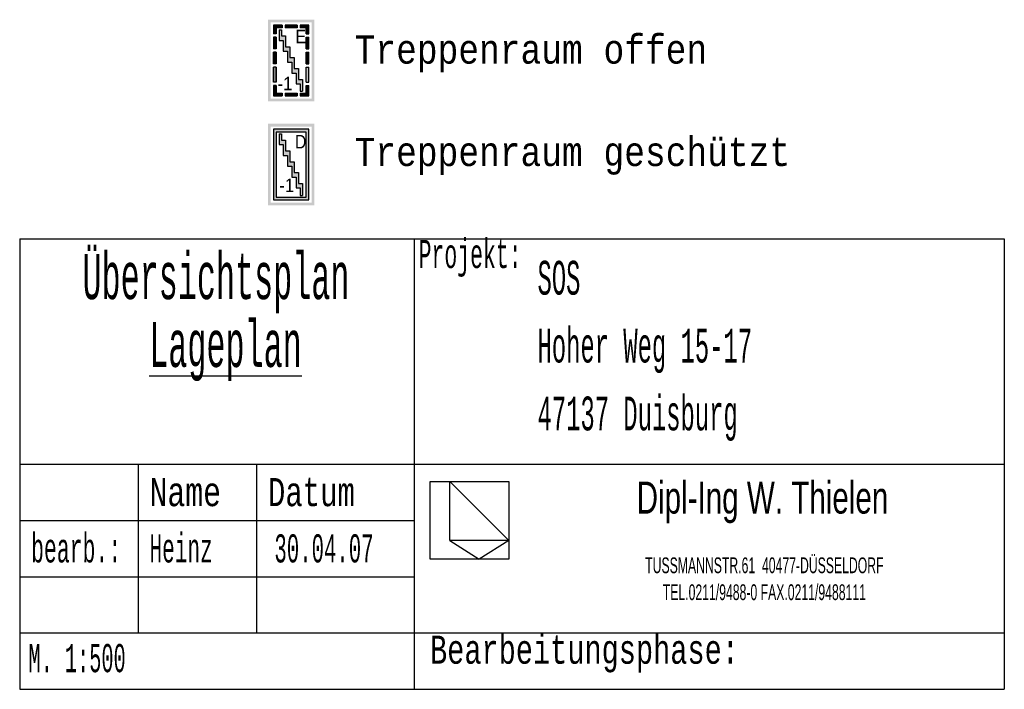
# Model space of a CAD drawing. Header units: metres. Extents: x -8 to 94, y -25 to 76.
# Tile 1 of 5: x -5.3581 to -5.2706, y -5.0678 to -5.0084. Entities that reach past the tile are written whole.
import ezdxf

# ---------------------------------------------------------------- set-up
doc = ezdxf.new("R2010")
doc.units = ezdxf.units.M
doc.linetypes.add('AUSGEZOGEN', pattern=[0])
doc.linetypes.add('LINIE_9', pattern=[0.0003, 0, -0.0003])
doc.layers.add('XR$2$STANDARD', color=7, linetype='Continuous', lineweight=25)
doc.layers.add('XR$2$WAENDE', color=7, linetype='Continuous', lineweight=13)
doc.styles.add('ARIAL', font='ARIAL.TTF')
doc.styles.add('LUCIDACONSOLE', font='LUCON.TTF')

msp = doc.modelspace()

# ---------------------------------------------------------------- hatches: boundary and pattern name
at = {"layer": 'XR$2$STANDARD', "linetype": 'LINIE_9', "lineweight": 140}
h = msp.add_hatch(color=1, dxfattribs=at)
h.paths.add_polyline_path([(-5.331904, -5.008377), (-5.336032, -5.008377), (-5.336032, -5.015625), (-5.331904, -5.015625)])
h.paths.add_polyline_path([(-5.335788, -5.008621), (-5.332148, -5.008621), (-5.332148, -5.015381), (-5.335788, -5.015381)], flags=16)
at = {"layer": 'XR$2$STANDARD', "linetype": 'AUSGEZOGEN', "lineweight": 25}
for points in [[(-5.335301, -5.00963), (-5.335544, -5.00963), (-5.335544, -5.008865), (-5.334779, -5.008865), (-5.334779, -5.009108), (-5.335301, -5.009108)], [(-5.333968, -5.009108), (-5.334494, -5.009108), (-5.334494, -5.008865), (-5.333968, -5.008865)], [(-5.335301, -5.010967), (-5.335544, -5.010967), (-5.335544, -5.009915), (-5.335301, -5.009915)], [(-5.335301, -5.012001), (-5.335544, -5.012001), (-5.335544, -5.011252), (-5.335301, -5.011252)]]:
    msp.add_hatch(color=0, dxfattribs=at).paths.add_polyline_path(points, flags=16)
at = {"layer": 'XR$2$STANDARD', "linetype": 'AUSGEZOGEN', "lineweight": 50}
for points in [[(-5.33505, -5.01022), (-5.334669, -5.01022), (-5.334669, -5.011184), (-5.334288, -5.011184), (-5.334288, -5.012148), (-5.333968, -5.012148), (-5.333968, -5.011747), (-5.334081, -5.011747), (-5.334081, -5.010783), (-5.334462, -5.010783), (-5.334462, -5.009819), (-5.334843, -5.009819), (-5.334843, -5.00927), (-5.33505, -5.00927)], [(-5.333908, -5.013112), (-5.333527, -5.013112), (-5.333527, -5.014076), (-5.33316, -5.014076), (-5.33316, -5.014737), (-5.332953, -5.014737), (-5.332953, -5.013675), (-5.33332, -5.013675), (-5.33332, -5.012711), (-5.333701, -5.012711), (-5.333701, -5.011747), (-5.333968, -5.011747), (-5.333968, -5.012148), (-5.333908, -5.012148)], [(-5.33505, -5.019461), (-5.334669, -5.019461), (-5.334669, -5.020426), (-5.334288, -5.020426), (-5.334288, -5.02139), (-5.333968, -5.02139), (-5.333968, -5.020989), (-5.334081, -5.020989), (-5.334081, -5.020025), (-5.334462, -5.020025), (-5.334462, -5.019061), (-5.334843, -5.019061), (-5.334843, -5.018512), (-5.33505, -5.018512)], [(-5.333908, -5.022354), (-5.333527, -5.022354), (-5.333527, -5.023318), (-5.33316, -5.023318), (-5.33316, -5.023978), (-5.332953, -5.023978), (-5.332953, -5.022917), (-5.33332, -5.022917), (-5.33332, -5.021953), (-5.333701, -5.021953), (-5.333701, -5.020989), (-5.333968, -5.020989), (-5.333968, -5.02139), (-5.333908, -5.02139)]]:
    msp.add_hatch(color=0, dxfattribs=at).paths.add_polyline_path(points)
at = {"layer": 'XR$2$STANDARD', "linetype": 'AUSGEZOGEN', "lineweight": 25}
for points in [[(-5.333968, -5.009108), (-5.333442, -5.009108), (-5.333442, -5.008865), (-5.333968, -5.008865)], [(-5.332636, -5.00963), (-5.332392, -5.00963), (-5.332392, -5.008865), (-5.333157, -5.008865), (-5.333157, -5.009108), (-5.332636, -5.009108)], [(-5.332636, -5.010967), (-5.332392, -5.010967), (-5.332392, -5.009915), (-5.332636, -5.009915)], [(-5.332636, -5.012001), (-5.332392, -5.012001), (-5.332392, -5.011252), (-5.332636, -5.011252)], [(-5.335301, -5.012001), (-5.335544, -5.012001), (-5.335544, -5.012304), (-5.335301, -5.012304)], [(-5.335301, -5.012589), (-5.335544, -5.012589), (-5.335544, -5.013926), (-5.335301, -5.013926)], [(-5.332636, -5.012304), (-5.332392, -5.012304), (-5.332392, -5.012001), (-5.332636, -5.012001)], [(-5.332392, -5.012589), (-5.332636, -5.012589), (-5.332636, -5.013926), (-5.332392, -5.013926)], [(-5.335544, -5.015137), (-5.334779, -5.015137), (-5.334779, -5.014893), (-5.335301, -5.014893), (-5.335301, -5.01421), (-5.335544, -5.01421)], [(-5.333157, -5.015137), (-5.332392, -5.015137), (-5.332392, -5.01421), (-5.332636, -5.01421), (-5.332636, -5.014893), (-5.333157, -5.014893)], [(-5.334494, -5.015137), (-5.333968, -5.015137), (-5.333968, -5.014893), (-5.334494, -5.014893)], [(-5.333968, -5.014893), (-5.333968, -5.015137), (-5.333442, -5.015137), (-5.333442, -5.014893)], [(-5.333968, -5.018106), (-5.335544, -5.018106), (-5.335544, -5.021243), (-5.335301, -5.021243), (-5.335301, -5.01835), (-5.333968, -5.01835)], [(-5.332636, -5.01835), (-5.332636, -5.021243), (-5.332392, -5.021243), (-5.332392, -5.018106), (-5.333968, -5.018106), (-5.333968, -5.01835)], [(-5.335544, -5.021243), (-5.335544, -5.024379), (-5.333968, -5.024379), (-5.333968, -5.024135), (-5.335301, -5.024135), (-5.335301, -5.021243)], [(-5.332636, -5.024135), (-5.333968, -5.024135), (-5.333968, -5.024379), (-5.332392, -5.024379), (-5.332392, -5.021243), (-5.332636, -5.021243)]]:
    msp.add_hatch(color=0, dxfattribs=at).paths.add_polyline_path(points)
at = {"layer": 'XR$2$STANDARD', "linetype": 'LINIE_9', "lineweight": 140}
h = msp.add_hatch(color=1, dxfattribs=at)
h.paths.add_polyline_path([(-5.331904, -5.017619), (-5.336032, -5.017619), (-5.336032, -5.024866), (-5.331904, -5.024866)])
h.paths.add_polyline_path([(-5.335788, -5.017863), (-5.332148, -5.017863), (-5.332148, -5.024623), (-5.335788, -5.024623)], flags=16)

# ---------------------------------------------------------------- linework, layer by layer
at = {"layer": 'XR$2$STANDARD', "color": 0, "linetype": 'AUSGEZOGEN', "lineweight": 25}
for p, q in [((-5.334779, -5.008865), (-5.335544, -5.008865)), ((-5.335544, -5.008865), (-5.335544, -5.00963)), ((-5.334779, -5.009108), (-5.335301, -5.009108)), ((-5.335301, -5.009108), (-5.335301, -5.00963)), ((-5.334843, -5.00927), (-5.334843, -5.009819)), ((-5.334779, -5.008865), (-5.334779, -5.009108)), ((-5.333442, -5.008865), (-5.334494, -5.008865)), ((-5.334494, -5.008865), (-5.334494, -5.009108)), ((-5.333442, -5.009108), (-5.334494, -5.009108)), ((-5.333442, -5.008865), (-5.333442, -5.009108)), ((-5.332392, -5.008865), (-5.333157, -5.008865)), ((-5.333157, -5.008865), (-5.333157, -5.009108)), ((-5.332636, -5.009108), (-5.333157, -5.009108)), ((-5.332636, -5.00963), (-5.332636, -5.009108)), ((-5.332392, -5.00963), (-5.332392, -5.008865)), ((-5.335301, -5.00963), (-5.335544, -5.00963)), ((-5.335301, -5.009915), (-5.335544, -5.009915)), ((-5.335544, -5.009915), (-5.335544, -5.010967)), ((-5.335301, -5.009915), (-5.335301, -5.010967)), ((-5.332636, -5.00963), (-5.332392, -5.00963)), ((-5.332636, -5.010967), (-5.332636, -5.009915)), ((-5.332636, -5.009915), (-5.332392, -5.009915)), ((-5.332392, -5.010967), (-5.332392, -5.009915)), ((-5.335301, -5.010967), (-5.335544, -5.010967)), ((-5.332636, -5.010967), (-5.332392, -5.010967)), ((-5.335301, -5.011252), (-5.335544, -5.011252)), ((-5.335544, -5.012304), (-5.335544, -5.011252)), ((-5.335544, -5.011252), (-5.335544, -5.012304)), ((-5.335301, -5.012304), (-5.335301, -5.011252)), ((-5.335301, -5.011252), (-5.335301, -5.012304)), ((-5.332636, -5.011252), (-5.332392, -5.011252)), ((-5.332636, -5.012304), (-5.332636, -5.011252)), ((-5.332392, -5.012304), (-5.332392, -5.011252)), ((-5.335301, -5.012304), (-5.335544, -5.012304)), ((-5.335301, -5.012589), (-5.335544, -5.012589)), ((-5.335544, -5.013926), (-5.335544, -5.012589)), ((-5.335544, -5.012589), (-5.335544, -5.013926)), ((-5.335301, -5.013926), (-5.335301, -5.012589)), ((-5.335301, -5.012589), (-5.335301, -5.013926)), ((-5.332636, -5.012304), (-5.332392, -5.012304)), ((-5.332636, -5.012589), (-5.332392, -5.012589)), ((-5.332636, -5.013926), (-5.332636, -5.012589)), ((-5.332392, -5.013926), (-5.332392, -5.012589)), ((-5.335301, -5.013926), (-5.335544, -5.013926)), ((-5.335301, -5.01421), (-5.335544, -5.01421)), ((-5.335544, -5.01421), (-5.335544, -5.015137)), ((-5.335301, -5.01421), (-5.335301, -5.014893)), ((-5.332636, -5.013926), (-5.332392, -5.013926)), ((-5.332636, -5.01421), (-5.332392, -5.01421)), ((-5.332636, -5.014893), (-5.332636, -5.01421)), ((-5.332392, -5.015137), (-5.332392, -5.01421)), ((-5.335544, -5.015137), (-5.334779, -5.015137)), ((-5.335301, -5.014893), (-5.334779, -5.014893)), ((-5.334779, -5.014893), (-5.334779, -5.015137)), ((-5.334494, -5.014893), (-5.333442, -5.014893)), ((-5.334494, -5.014893), (-5.334494, -5.015137)), ((-5.334494, -5.015137), (-5.333442, -5.015137)), ((-5.333442, -5.014893), (-5.333442, -5.015137)), ((-5.333157, -5.014893), (-5.332636, -5.014893)), ((-5.333157, -5.014893), (-5.333157, -5.015137)), ((-5.333157, -5.015137), (-5.332392, -5.015137)), ((-5.332392, -5.018106), (-5.335544, -5.018106)), ((-5.335544, -5.018106), (-5.335544, -5.024379)), ((-5.332392, -5.024379), (-5.332392, -5.018106)), ((-5.332636, -5.01835), (-5.335301, -5.01835)), ((-5.335301, -5.01835), (-5.335301, -5.024135)), ((-5.334843, -5.018512), (-5.334843, -5.019061)), ((-5.332636, -5.024135), (-5.332636, -5.01835)), ((-5.335301, -5.024135), (-5.332636, -5.024135)), ((-5.335544, -5.024379), (-5.332392, -5.024379)), ((-5.358095, -5.027836), (-5.270595, -5.027836)), ((-5.323046, -5.027836), (-5.323046, -5.067836)), ((-5.358095, -5.047836), (-5.270595, -5.047836)), ((-5.34757, -5.047836), (-5.34757, -5.062836)), ((-5.337044, -5.047836), (-5.337044, -5.062836)), ((-5.32163, -5.049382), (-5.32163, -5.049382)), ((-5.32163, -5.049382), (-5.32163, -5.049382)), ((-5.32163, -5.049382), (-5.314631, -5.049382)), ((-5.32163, -5.056291), (-5.32163, -5.049382)), ((-5.314631, -5.049382), (-5.314631, -5.049382)), ((-5.314631, -5.049382), (-5.314631, -5.049382)), ((-5.314631, -5.049382), (-5.314631, -5.056291)), ((-5.358095, -5.052836), (-5.323046, -5.052836)), ((-5.314631, -5.056291), (-5.32163, -5.056291)), ((-5.358095, -5.057836), (-5.323046, -5.057836)), ((-5.358095, -5.062836), (-5.270595, -5.062836))]:
    msp.add_line(p, q, dxfattribs=at)
at = {"layer": 'XR$2$STANDARD', "color": 4, "linetype": 'AUSGEZOGEN', "lineweight": 25}
for p, q in [((-5.33505, -5.00927), (-5.334843, -5.00927)), ((-5.33505, -5.00927), (-5.33505, -5.01022)), ((-5.33505, -5.01022), (-5.334669, -5.01022)), ((-5.334843, -5.009819), (-5.334462, -5.009819)), ((-5.334669, -5.01022), (-5.334669, -5.011184)), ((-5.334462, -5.009819), (-5.334462, -5.010783)), ((-5.334462, -5.010783), (-5.334081, -5.010783)), ((-5.334081, -5.010783), (-5.334081, -5.011747)), ((-5.334669, -5.011184), (-5.334288, -5.011184)), ((-5.334288, -5.011184), (-5.334288, -5.012148)), ((-5.334081, -5.011747), (-5.333701, -5.011747)), ((-5.333701, -5.011747), (-5.333701, -5.012711)), ((-5.334288, -5.012148), (-5.333908, -5.012148)), ((-5.333908, -5.012148), (-5.333908, -5.013112)), ((-5.333701, -5.012711), (-5.33332, -5.012711)), ((-5.33332, -5.012711), (-5.33332, -5.013675)), ((-5.333908, -5.013112), (-5.333527, -5.013112)), ((-5.333527, -5.013112), (-5.333527, -5.014076)), ((-5.33332, -5.013675), (-5.332953, -5.013675)), ((-5.332953, -5.013675), (-5.332953, -5.014737)), ((-5.333527, -5.014076), (-5.33316, -5.014076)), ((-5.33316, -5.014076), (-5.33316, -5.014737)), ((-5.33316, -5.014737), (-5.332953, -5.014737)), ((-5.33505, -5.018512), (-5.334843, -5.018512)), ((-5.33505, -5.018512), (-5.33505, -5.019461)), ((-5.33505, -5.019461), (-5.334669, -5.019461)), ((-5.334843, -5.019061), (-5.334462, -5.019061)), ((-5.334669, -5.019461), (-5.334669, -5.020426)), ((-5.334462, -5.019061), (-5.334462, -5.020025)), ((-5.334669, -5.020426), (-5.334288, -5.020426)), ((-5.334462, -5.020025), (-5.334081, -5.020025)), ((-5.334288, -5.020426), (-5.334288, -5.02139)), ((-5.334081, -5.020025), (-5.334081, -5.020989)), ((-5.334288, -5.02139), (-5.333908, -5.02139)), ((-5.334081, -5.020989), (-5.333701, -5.020989)), ((-5.333908, -5.02139), (-5.333908, -5.022354)), ((-5.333701, -5.020989), (-5.333701, -5.021953)), ((-5.333908, -5.022354), (-5.333527, -5.022354)), ((-5.333701, -5.021953), (-5.33332, -5.021953)), ((-5.333527, -5.022354), (-5.333527, -5.023318)), ((-5.33332, -5.021953), (-5.33332, -5.022917)), ((-5.333527, -5.023318), (-5.33316, -5.023318)), ((-5.33332, -5.022917), (-5.332953, -5.022917)), ((-5.33316, -5.023318), (-5.33316, -5.023978)), ((-5.332953, -5.022917), (-5.332953, -5.023978)), ((-5.33316, -5.023978), (-5.332953, -5.023978))]:
    msp.add_line(p, q, dxfattribs=at)
at = {"layer": 'XR$2$STANDARD', "color": 1, "linetype": 'AUSGEZOGEN', "lineweight": 25}
for p, q in [((-5.358095, -5.027836), (-5.358095, -5.067836)), ((-5.270595, -5.027836), (-5.270595, -5.067836)), ((-5.319881, -5.054628), (-5.319881, -5.049382)), ((-5.319881, -5.054628), (-5.317256, -5.056291)), ((-5.358095, -5.067836), (-5.270595, -5.067836))]:
    msp.add_line(p, q, dxfattribs=at)
at = {"layer": 'XR$2$STANDARD', "color": 2, "linetype": 'AUSGEZOGEN', "lineweight": 25}
for p, q in [((-5.319881, -5.049382), (-5.314631, -5.054628)), ((-5.314631, -5.054628), (-5.319881, -5.054628)), ((-5.314631, -5.054628), (-5.317256, -5.056291))]:
    msp.add_line(p, q, dxfattribs=at)

# ---------------------------------------------------------------- texts
at = {"layer": 'XR$2$STANDARD', "color": 4, "linetype": 'AUSGEZOGEN', "lineweight": 25, "char_height": 0.0012, "attachment_point": 7, "style": 'ARIAL'}
for s, insert, width in [('\\W0.83;E', (-5.333582, -5.010466), 0.00124711), ('\\W0.89;-1', (-5.335178, -5.014645), 0.00153135), ('\\W0.82;D', (-5.33362, -5.01981), 0.00130567), ('\\W0.89;-1', (-5.335024, -5.023682), 0.00153135)]:
    msp.add_mtext(s, dxfattribs=dict(at, insert=insert, width=width))
at = {"layer": 'XR$2$STANDARD', "color": 0, "linetype": 'AUSGEZOGEN', "lineweight": 25, "char_height": 0.0025, "attachment_point": 7, "style": 'LUCIDACONSOLE'}
for s, insert, width in [('\\W0.87;Treppenraum\\~offen', (-5.328329, -5.013065), 0.03630128), ('\\W0.87;Treppenraum\\~geschützt', (-5.328329, -5.022157), 0.04458317), ('\\W0.54;Projekt:', (-5.322643, -5.031216), 0.01034247), ('\\W0.75;Name', (-5.346558, -5.05161), 0.00769949), ('\\W0.73;Datum', (-5.336032, -5.05161), 0.00937038), ('\\W0.54;bearb.:', (-5.357083, -5.05661), 0.00913685), ('\\W0.53;Heinz', (-5.346558, -5.05661), 0.00669994), ('\\W0.52;30.04.07', (-5.33546, -5.05661), 0.01031947), ('\\W0.51;M.\\~1:500', (-5.357317, -5.066353), 0.01030795), ('\\W0.72;Bearbeitungsphase:', (-5.32163, -5.066353), 0.03135593)]:
    msp.add_mtext(s, dxfattribs=dict(at, insert=insert, width=width))
at = {"layer": 'XR$2$STANDARD', "color": 0, "linetype": 'AUSGEZOGEN', "lineweight": 25, "insert": (-5.340654, -5.029186), "char_height": 0.004, "width": 0.02809099, "attachment_point": 2, "line_spacing_factor": 0.903614, "style": 'LUCIDACONSOLE'}
msp.add_mtext('{\\fLucida Console|i0|b0;\\H0.004000;\\W0.500000;\\C7;Übersichtsplan}\\P{\\fLucida Console|i0|b0;\\H0.004000;\\W0.500000;\\C7; \\L\\fLucida Console|i0|b0;Lageplan\\l}\\P', dxfattribs=at)
at = {"layer": 'XR$2$STANDARD', "color": 4, "linetype": 'AUSGEZOGEN', "lineweight": 25, "insert": (-5.292085, -5.05124), "char_height": 0.00285, "width": 0.0344449, "attachment_point": 5}
msp.add_mtext('\\W0.69;Dipl-Ing\\~W.\\~Thielen', dxfattribs=at)
at = {"layer": 'XR$2$STANDARD', "color": 4, "linetype": 'AUSGEZOGEN', "lineweight": 25, "insert": (-5.291918, -5.056125), "char_height": 0.0014, "width": 0.02707253, "attachment_point": 2, "line_spacing_factor": 1.024096}
msp.add_mtext('\\W0.58;TUSSMANNSTR.61\\~\\~40477-DÜSSELDORF\\PTEL.0211/9488-0\\~FAX.0211/9488111', dxfattribs=at)
at = {"layer": 'XR$2$WAENDE', "color": 0, "linetype": 'AUSGEZOGEN', "lineweight": 25, "insert": (-5.312077, -5.029792), "char_height": 0.003, "width": 0.02256583, "attachment_point": 1, "line_spacing_factor": 1.204819, "style": 'LUCIDACONSOLE'}
msp.add_mtext('{\\fLucida Console|i0|b0;\\H0.003000;\\W0.500000;\\C7;SOS}\\P{\\fLucida Console|i0|b0;\\H0.003000;\\W0.500000;\\C7;Hoher Weg 15-17}\\P{\\fLucida Console|i0|b0;\\H0.003000;\\W0.500000;\\C7;47137 Duisburg}\\P', dxfattribs=at)

doc.saveas('drawing.dxf')
